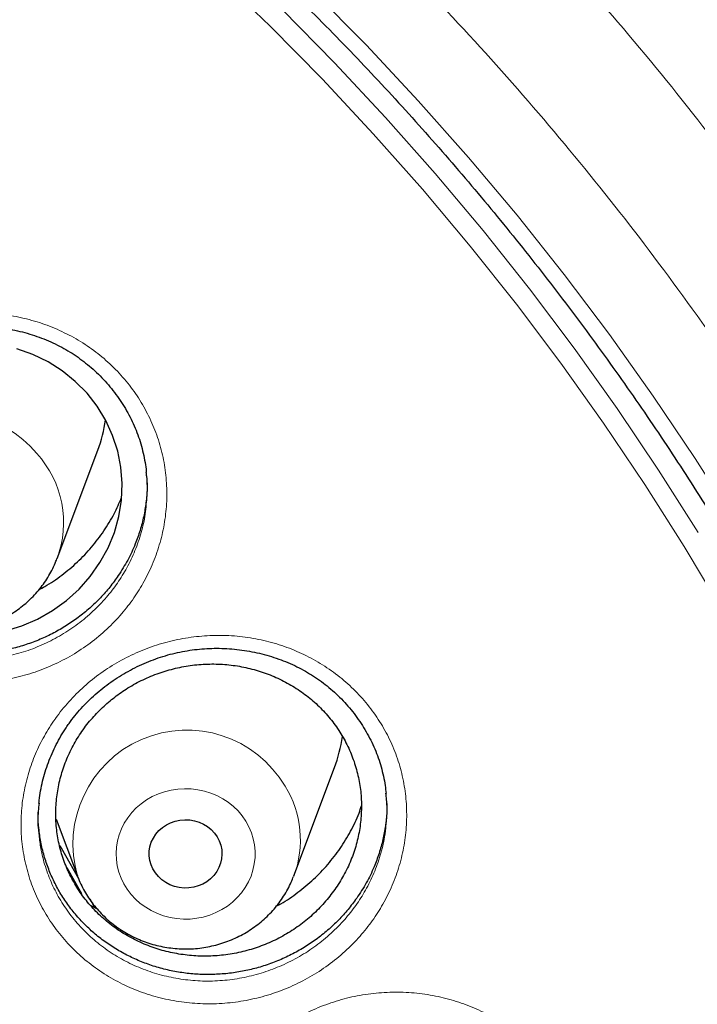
# Model space of a CAD drawing. Header units: millimetres. Extents: x 8 to 976, y 12 to 967.
# Tile 150 of 256: x 382.57 to 390.02, y 822.76 to 833.57. Entities that reach past the tile are written whole.
import ezdxf

# ---------------------------------------------------------------- set-up
doc = ezdxf.new("R2010")
doc.units = ezdxf.units.MM

msp = doc.modelspace()

# ---------------------------------------------------------------- linework, layer by layer
at = {"color": 7, "linetype": 'Continuous', "lineweight": 30}
for p, q in [((382.985, 827.655), (383.432, 828.843)), ((385.585, 824.172), (386.032, 825.36)), ((382.974, 824.794), (383.208, 824.172)), ((385.585, 824.172), (385.582, 824.165)), ((383.343, 823.919), (383.391, 823.831)), ((383.349, 823.85), (383.425, 823.809))]:
    msp.add_line(p, q, dxfattribs=at)
at = {"color": 252, "linetype": 'Continuous', "lineweight": 0, "flags": 128}
for points in [[(377.388, 839.49), (378.13, 839.1), (378.861, 838.692), (379.581, 838.266), (380.288, 837.823), (380.983, 837.362), (381.665, 836.884), (382.333, 836.39), (382.987, 835.88), (383.627, 835.353), (384.251, 834.812), (384.861, 834.255), (385.455, 833.683), (386.032, 833.097), (386.593, 832.497), (387.137, 831.883), (387.664, 831.256), (388.173, 830.616), (388.664, 829.964), (389.137, 829.301), (389.591, 828.626), (390.026, 827.94)], [(378.366, 839.381), (379.108, 838.967), (379.838, 838.535), (380.555, 838.085), (381.26, 837.618), (381.952, 837.133), (382.63, 836.632), (383.293, 836.114), (383.942, 835.58), (384.576, 835.03), (385.195, 834.465), (385.797, 833.885), (386.383, 833.29), (386.952, 832.681), (387.504, 832.059), (388.038, 831.423), (388.555, 830.774), (389.053, 830.113), (389.532, 829.439), (389.993, 828.754), (390.434, 828.058)], [(390.285, 827.094), (389.871, 827.787), (389.438, 828.469), (388.987, 829.141), (388.517, 829.801), (388.029, 830.449), (387.522, 831.085), (386.998, 831.709), (386.457, 832.319), (385.899, 832.916), (385.325, 833.499), (384.735, 834.067), (384.129, 834.621), (383.507, 835.16), (382.871, 835.684), (382.22, 836.191), (381.556, 836.683), (380.878, 837.158), (380.187, 837.616), (379.483, 838.057), (378.768, 838.481), (378.041, 838.886), (377.302, 839.274)], [(385.058, 824.771), (385.092, 824.71), (385.119, 824.645), (385.139, 824.579), (385.153, 824.511), (385.16, 824.442), (385.159, 824.373), (385.151, 824.304), (385.136, 824.236), (385.115, 824.17), (385.086, 824.106), (385.052, 824.045), (385.011, 823.987), (384.964, 823.934), (384.912, 823.884), (384.855, 823.84), (384.794, 823.801), (384.729, 823.768), (384.662, 823.741), (384.591, 823.72), (384.519, 823.706), (384.446, 823.698), (384.372, 823.697), (384.298, 823.703), (384.226, 823.715), (384.155, 823.733), (384.086, 823.759), (384.02, 823.79), (383.958, 823.827), (383.899, 823.869), (383.846, 823.917), (383.797, 823.969), (383.754, 824.025), (383.717, 824.085), (383.687, 824.148), (383.663, 824.214), (383.646, 824.281), (383.636, 824.35), (383.633, 824.419), (383.637, 824.488), (383.648, 824.556), (383.667, 824.623), (383.692, 824.689), (383.723, 824.751), (383.761, 824.81), (383.805, 824.866), (383.854, 824.918), (383.909, 824.964), (383.968, 825.006), (384.031, 825.042), (384.097, 825.072), (384.166, 825.096), (384.238, 825.114), (384.311, 825.125), (384.384, 825.129), (384.458, 825.127), (384.531, 825.118), (384.603, 825.103), (384.673, 825.081), (384.74, 825.053), (384.805, 825.019), (384.865, 824.979), (384.921, 824.934), (384.972, 824.884), (385.018, 824.829), (385.058, 824.771)]]:
    msp.add_lwpolyline(points, dxfattribs=at)
at = {"color": 7, "linetype": 'Continuous', "lineweight": 30, "flags": 128}
for points in [[(382.417, 826.86), (382.597, 826.916), (382.77, 826.991), (382.935, 827.084), (383.087, 827.194), (383.226, 827.319), (383.35, 827.459), (383.456, 827.61), (383.545, 827.771), (383.615, 827.942), (383.664, 828.117), (383.692, 828.296), (383.7, 828.478), (383.686, 828.658), (383.651, 828.835), (383.595, 829.007), (383.52, 829.171), (383.426, 829.326), (383.314, 829.469), (383.185, 829.599), (383.042, 829.714), (382.886, 829.813), (382.719, 829.894), (382.544, 829.956)], [(384.743, 824.601), (384.766, 824.556), (384.783, 824.508), (384.794, 824.459), (384.796, 824.409), (384.792, 824.359), (384.781, 824.31), (384.763, 824.263), (384.738, 824.218), (384.708, 824.177), (384.671, 824.14), (384.63, 824.108), (384.585, 824.082), (384.536, 824.061), (384.485, 824.047), (384.432, 824.039), (384.379, 824.038), (384.326, 824.044), (384.274, 824.056), (384.224, 824.074), (384.178, 824.099), (384.135, 824.129), (384.097, 824.164), (384.064, 824.204), (384.038, 824.248), (384.017, 824.294), (384.004, 824.342), (383.997, 824.392), (383.998, 824.442), (384.005, 824.492), (384.02, 824.54), (384.042, 824.586), (384.069, 824.629), (384.103, 824.668), (384.142, 824.702), (384.185, 824.732), (384.232, 824.755), (384.282, 824.773), (384.334, 824.784), (384.388, 824.788), (384.441, 824.786), (384.494, 824.777), (384.544, 824.762), (384.593, 824.74), (384.637, 824.713), (384.678, 824.68), (384.713, 824.642), (384.743, 824.601)], [(383.014, 824.506), (383.03, 824.479), (383.221, 824.143)], [(383.257, 823.974), (383.227, 824.027), (383.096, 824.26)]]:
    msp.add_lwpolyline(points, dxfattribs=at)
at = {"color": 252, "linetype": 'Continuous', "lineweight": 0}
for centre, radius, start, end in [((381.806, 828.006), 1.248, 40.0078, 196.3381), ((381.929, 828.049), 1.127, 339.4635, 42.3462), ((384.41, 824.521), 1.251, 30.4948, 196.366), ((384.538, 824.565), 1.119, 339.3817, 31.8681)]:
    msp.add_arc(centre, radius, start, end, dxfattribs=at)
at = {"color": 7, "linetype": 'Continuous', "lineweight": 30}
for centre, radius, start, end in [((381.989, 829.387), 1.542, 339.3547, 352.1763), ((384.587, 825.904), 1.544, 339.3619, 352.463)]:
    msp.add_arc(centre, radius, start, end, dxfattribs=at)
for points, knots in [([(394.256, 829.56), (394.247, 829.59), (394.229, 829.655), (394.199, 829.76), (394.163, 829.883), (394.122, 830.025), (394.075, 830.183), (394.021, 830.36), (393.925, 830.669), (393.782, 831.108), (393.579, 831.692), (393.351, 832.306), (393.095, 832.949), (392.817, 833.604), (392.517, 834.267), (392.195, 834.934), (391.853, 835.599), (391.489, 836.268), (391.103, 836.938), (390.692, 837.61), (390.364, 838.119), (390.129, 838.469), (389.997, 838.663), (389.867, 838.851), (389.743, 839.028), (389.629, 839.188), (389.526, 839.331), (389.434, 839.458), (389.355, 839.565), (389.289, 839.654), (389.235, 839.727), (389.19, 839.785), (389.156, 839.831), (389.131, 839.864), (389.113, 839.889), (389.093, 839.914), (389.068, 839.948), (389.035, 839.99), (388.998, 840.038), (388.959, 840.09), (388.903, 840.162), (388.829, 840.257), (388.735, 840.377), (388.63, 840.509), (388.515, 840.653), (388.389, 840.807), (388.181, 841.06), (387.893, 841.402), (387.526, 841.821), (387.161, 842.225), (386.798, 842.612), (386.437, 842.985), (386.08, 843.342), (385.727, 843.685), (385.432, 843.963), (385.193, 844.184), (385.005, 844.354), (384.807, 844.531), (384.597, 844.715), (384.374, 844.906), (384.119, 845.122), (383.828, 845.363), (383.498, 845.629), (383.148, 845.905), (382.775, 846.189), (382.381, 846.481), (381.965, 846.78), (381.538, 847.076), (381.103, 847.368), (380.659, 847.656), (380.195, 847.947), (379.71, 848.24), (379.204, 848.535), (378.702, 848.815), (378.208, 849.08), (377.723, 849.331), (377.227, 849.577), (376.731, 849.814), (376.247, 850.035), (375.779, 850.24), (375.329, 850.429), (374.893, 850.606), (374.447, 850.78), (373.993, 850.949), (373.534, 851.113), (373.097, 851.263), (372.683, 851.398), (372.293, 851.52), (371.949, 851.624), (371.648, 851.712), (371.389, 851.785), (371.146, 851.851), (370.924, 851.911), (370.726, 851.962), (370.575, 852.001), (370.465, 852.028), (370.391, 852.047), (370.326, 852.063), (370.276, 852.075), (370.236, 852.085), (370.196, 852.094), (370.144, 852.107), (370.072, 852.124), (369.979, 852.146), (369.864, 852.173), (369.729, 852.204), (369.574, 852.238), (369.399, 852.277), (369.209, 852.318), (369.003, 852.36), (368.787, 852.404), (368.561, 852.448), (368.33, 852.492), (367.991, 852.553), (367.536, 852.63), (366.96, 852.719), (366.361, 852.801), (365.738, 852.875), (365.096, 852.939), (364.435, 852.993), (363.755, 853.036), (363.054, 853.067), (362.354, 853.083), (361.657, 853.085), (360.964, 853.074), (360.255, 853.049), (359.647, 853.015), (359.148, 852.979), (358.766, 852.947), (358.394, 852.912), (358.035, 852.875), (357.69, 852.835), (357.323, 852.79), (356.939, 852.738), (356.54, 852.679), (356.166, 852.62), (355.816, 852.561), (355.491, 852.503), (355.189, 852.446), (354.911, 852.392), (354.665, 852.342), (354.448, 852.296), (354.26, 852.255), (354.09, 852.217), (353.94, 852.183), (353.808, 852.152), (353.696, 852.126), (353.601, 852.103), (353.519, 852.083), (353.436, 852.063), (353.338, 852.039), (353.218, 852.009), (353.075, 851.973), (352.912, 851.931), (352.729, 851.882), (352.526, 851.828), (352.298, 851.764), (352.044, 851.692), (351.765, 851.61), (351.463, 851.519), (351.14, 851.418), (350.795, 851.306), (350.438, 851.186), (350.073, 851.059), (349.712, 850.929), (349.354, 850.795), (349.002, 850.659), (348.567, 850.486), (348.055, 850.272), (347.47, 850.016), (346.905, 849.756), (346.358, 849.492), (345.81, 849.215), (345.261, 848.926), (344.715, 848.625), (344.191, 848.324), (343.687, 848.022), (343.196, 847.717), (342.707, 847.402), (342.212, 847.07), (341.705, 846.717), (341.188, 846.342), (340.662, 845.945), (340.129, 845.526), (339.593, 845.085), (339.134, 844.691), (338.752, 844.352), (338.447, 844.074), (338.142, 843.789), (337.836, 843.495), (337.532, 843.195), (337.233, 842.893), (336.935, 842.583), (336.644, 842.273), (336.363, 841.964), (336.103, 841.672), (335.864, 841.397), (335.645, 841.139), (335.446, 840.9), (335.277, 840.693), (335.136, 840.517), (335.019, 840.369), (334.912, 840.234), (334.818, 840.112), (334.738, 840.008), (334.671, 839.92), (334.616, 839.847), (334.562, 839.775), (334.5, 839.694), (334.426, 839.594), (334.339, 839.475), (334.238, 839.338), (334.126, 839.181), (334.002, 839.007), (333.867, 838.814), (333.722, 838.604), (333.567, 838.374), (333.41, 838.139), (333.255, 837.899), (333.102, 837.659), (332.946, 837.41), (332.791, 837.156), (332.637, 836.899), (332.415, 836.52), (332.131, 836.015), (331.788, 835.373), (331.456, 834.712), (331.135, 834.032), (330.827, 833.337), (330.534, 832.626), (330.309, 832.039), (330.146, 831.587), (330.039, 831.281), (329.94, 830.988), (329.849, 830.711), (329.766, 830.45), (329.691, 830.205), (329.623, 829.977), (329.561, 829.764), (329.523, 829.627), (329.504, 829.56)], [0, 0, 0, 0, 0.001046, 0.00232, 0.003825, 0.005563, 0.007535, 0.009742, 0.01218, 0.01919, 0.026384, 0.034442, 0.042718, 0.051214, 0.059927, 0.068769, 0.077676, 0.086649, 0.095931, 0.105282, 0.114704, 0.117493, 0.120288, 0.12306, 0.125626, 0.127954, 0.130046, 0.1319, 0.133518, 0.134776, 0.13584, 0.136712, 0.13739, 0.137875, 0.13817, 0.13848, 0.139013, 0.139668, 0.140382, 0.141153, 0.141981, 0.143604, 0.145411, 0.147402, 0.149577, 0.151936, 0.154456, 0.161175, 0.167733, 0.174133, 0.180373, 0.186454, 0.192376, 0.198138, 0.203741, 0.206613, 0.209544, 0.21264, 0.215902, 0.219329, 0.222922, 0.227606, 0.232544, 0.237736, 0.243183, 0.248883, 0.254838, 0.261048, 0.266962, 0.273091, 0.279433, 0.285988, 0.292757, 0.299739, 0.30588, 0.312176, 0.318627, 0.325001, 0.331154, 0.336981, 0.342593, 0.347992, 0.353177, 0.35907, 0.364659, 0.369946, 0.374929, 0.379608, 0.383985, 0.387261, 0.390344, 0.393234, 0.395878, 0.398221, 0.400263, 0.40122, 0.402093, 0.402882, 0.40352, 0.403857, 0.404294, 0.404909, 0.405704, 0.406824, 0.408175, 0.409757, 0.41157, 0.413614, 0.415889, 0.418246, 0.420799, 0.423434, 0.426118, 0.42885, 0.435241, 0.441884, 0.448777, 0.455922, 0.463319, 0.470827, 0.478579, 0.486572, 0.494808, 0.50249, 0.51037, 0.51845, 0.52673, 0.531146, 0.535554, 0.539816, 0.543926, 0.547885, 0.551692, 0.556553, 0.561142, 0.565459, 0.569505, 0.573278, 0.57678, 0.58001, 0.582967, 0.585387, 0.587588, 0.58957, 0.591334, 0.59288, 0.594186, 0.595289, 0.59623, 0.597081, 0.598222, 0.59966, 0.601341, 0.603264, 0.605428, 0.607833, 0.610479, 0.613543, 0.616877, 0.620481, 0.624356, 0.628501, 0.632917, 0.63732, 0.641756, 0.646139, 0.650469, 0.654745, 0.662248, 0.669581, 0.676743, 0.683735, 0.690557, 0.69797, 0.705171, 0.71216, 0.718936, 0.725527, 0.732237, 0.739152, 0.746271, 0.753731, 0.761403, 0.769287, 0.777384, 0.785694, 0.790451, 0.795275, 0.800165, 0.805123, 0.810148, 0.815203, 0.820056, 0.82528, 0.830192, 0.834794, 0.839086, 0.843066, 0.846736, 0.850095, 0.85251, 0.854735, 0.856769, 0.858606, 0.860182, 0.861457, 0.862496, 0.863452, 0.86464, 0.866117, 0.867863, 0.869879, 0.872163, 0.874718, 0.877489, 0.88052, 0.883811, 0.887362, 0.890579, 0.893983, 0.897511, 0.901058, 0.904623, 0.908205, 0.916719, 0.925332, 0.934203, 0.943176, 0.952252, 0.96143, 0.970711, 0.974786, 0.978673, 0.982356, 0.985835, 0.98911, 0.992127, 0.994948, 0.997572, 1, 1, 1, 1]), ([(329.278, 815.566), (329.283, 815.626), (329.303, 815.829), (329.344, 816.174), (329.399, 816.6), (329.461, 817.026), (329.53, 817.45), (329.604, 817.874), (329.685, 818.297), (329.772, 818.719), (329.866, 819.139), (329.966, 819.558), (330.072, 819.976), (330.184, 820.393), (330.302, 820.808), (330.427, 821.221), (330.558, 821.633), (330.694, 822.043), (330.837, 822.451), (330.986, 822.857), (331.141, 823.261), (331.303, 823.663), (331.47, 824.063), (331.643, 824.461), (331.822, 824.856), (332.006, 825.249), (332.197, 825.64), (332.394, 826.028), (332.596, 826.413), (332.804, 826.796), (333.017, 827.176), (333.237, 827.553), (333.461, 827.927), (333.692, 828.298), (333.928, 828.667), (334.169, 829.032), (334.416, 829.393), (334.668, 829.752), (334.926, 830.107), (335.189, 830.459), (335.457, 830.807), (335.73, 831.152), (336.008, 831.493), (336.292, 831.831), (336.58, 832.164), (336.873, 832.494), (337.171, 832.82), (337.474, 833.142), (337.782, 833.46), (338.095, 833.774), (338.412, 834.084), (338.734, 834.39), (339.06, 834.691), (339.391, 834.988), (339.726, 835.281), (340.065, 835.569), (340.409, 835.853), (340.757, 836.133), (341.109, 836.407), (341.465, 836.677), (341.825, 836.943), (342.189, 837.203), (342.557, 837.459), (342.929, 837.71), (343.304, 837.956), (343.683, 838.197), (344.066, 838.434), (344.452, 838.665), (344.841, 838.891), (345.234, 839.112), (345.63, 839.327), (346.029, 839.538), (346.432, 839.743), (346.837, 839.943), (347.245, 840.138), (347.656, 840.327), (348.07, 840.511), (348.487, 840.689), (348.906, 840.862), (349.328, 841.029), (349.752, 841.191), (350.179, 841.347), (350.607, 841.498), (351.039, 841.643), (351.472, 841.782), (351.907, 841.916), (352.344, 842.044), (352.783, 842.166), (353.224, 842.282), (353.667, 842.393), (354.111, 842.498), (354.556, 842.597), (355.003, 842.69), (355.452, 842.777), (355.902, 842.859), (356.352, 842.934), (356.804, 843.004), (357.257, 843.067), (357.711, 843.125), (358.166, 843.176), (358.621, 843.222), (359.077, 843.262), (359.534, 843.296), (359.991, 843.323), (360.448, 843.345), (360.906, 843.361), (361.364, 843.371), (361.821, 843.375), (362.279, 843.372), (362.737, 843.364), (363.195, 843.35), (363.653, 843.33), (364.11, 843.303), (364.566, 843.271), (365.022, 843.233), (365.478, 843.189), (365.933, 843.139), (366.387, 843.082), (366.84, 843.02), (367.292, 842.952), (367.743, 842.878), (368.193, 842.799), (368.642, 842.713), (369.09, 842.621), (369.536, 842.524), (369.98, 842.42), (370.423, 842.311), (370.864, 842.196), (371.304, 842.076), (371.741, 841.949), (372.177, 841.817), (372.611, 841.679), (373.043, 841.535), (373.472, 841.386), (373.899, 841.231), (374.324, 841.071), (374.746, 840.905), (375.166, 840.734), (375.584, 840.557), (375.998, 840.374), (376.41, 840.186), (376.819, 839.993), (377.225, 839.795), (377.628, 839.591), (378.028, 839.381), (378.425, 839.167), (378.819, 838.948), (379.209, 838.723), (379.596, 838.493), (379.979, 838.258), (380.359, 838.018), (380.735, 837.774), (381.108, 837.524), (381.477, 837.269), (381.842, 837.01), (382.203, 836.746), (382.56, 836.477), (382.913, 836.203), (383.262, 835.925), (383.607, 835.642), (383.948, 835.355), (384.284, 835.064), (384.616, 834.768), (384.943, 834.467), (385.266, 834.163), (385.584, 833.854), (385.898, 833.541), (386.207, 833.224), (386.511, 832.903), (386.811, 832.578), (387.105, 832.249), (387.395, 831.916), (387.68, 831.58), (387.959, 831.24), (388.234, 830.896), (388.503, 830.548), (388.767, 830.198), (389.026, 829.843), (389.279, 829.486), (389.528, 829.125), (389.771, 828.76), (390.008, 828.393), (390.24, 828.023), (390.466, 827.649), (390.687, 827.273), (390.902, 826.894), (391.111, 826.512), (391.315, 826.127), (391.513, 825.74), (391.705, 825.35), (391.891, 824.957), (392.072, 824.563), (392.246, 824.165), (392.415, 823.766), (392.577, 823.364), (392.734, 822.961), (392.885, 822.555), (393.029, 822.148), (393.168, 821.738), (393.3, 821.327), (393.426, 820.914), (393.546, 820.499), (393.66, 820.083), (393.768, 819.666), (393.869, 819.247), (393.964, 818.827), (394.053, 818.405), (394.135, 817.983), (394.212, 817.559), (394.281, 817.135), (394.345, 816.709), (394.402, 816.283), (394.453, 815.856), (394.486, 815.55), (394.5, 815.385), (394.502, 815.363)], [0, 0, 0, 0, 0.0019988, 0.0067268, 0.0114548, 0.0161828, 0.0209108, 0.0256386, 0.0303666, 0.0350945, 0.0398224, 0.0445503, 0.0492781, 0.0540061, 0.0587338, 0.0634616, 0.0681894, 0.0729171, 0.0776449, 0.0823724, 0.0871001, 0.0918278, 0.0965553, 0.1012827, 0.1060103, 0.1107377, 0.1154652, 0.1201926, 0.1249199, 0.1296472, 0.1343744, 0.1391018, 0.143829, 0.1485561, 0.1532832, 0.1580102, 0.1627373, 0.1674643, 0.1721913, 0.1769182, 0.181645, 0.1863719, 0.1910986, 0.1958254, 0.2005521, 0.2052788, 0.2100054, 0.214732, 0.2194586, 0.2241851, 0.2289115, 0.233638, 0.2383644, 0.2430907, 0.2478171, 0.2525434, 0.2572696, 0.2619959, 0.266722, 0.2714482, 0.2761743, 0.2809004, 0.2856265, 0.2903525, 0.2950785, 0.2998045, 0.3045304, 0.3092563, 0.3139822, 0.3187081, 0.3234339, 0.3281597, 0.3328855, 0.3376113, 0.342337, 0.3470627, 0.3517884, 0.356514, 0.3612397, 0.3659653, 0.3706909, 0.3754165, 0.3801421, 0.3848676, 0.3895932, 0.3943187, 0.3990442, 0.4037697, 0.4084952, 0.4132206, 0.4179461, 0.4226715, 0.4273969, 0.4321224, 0.4368478, 0.4415732, 0.4462985, 0.4510239, 0.4557493, 0.4604747, 0.4652001, 0.4699254, 0.4746507, 0.4793761, 0.4841014, 0.4888268, 0.4935521, 0.4982775, 0.5030028, 0.5077281, 0.5124535, 0.5171788, 0.5219041, 0.5266295, 0.5313548, 0.5360802, 0.5408055, 0.5455309, 0.5502562, 0.5549816, 0.5597069, 0.5644323, 0.5691577, 0.5738831, 0.5786085, 0.5833339, 0.5880593, 0.5927847, 0.5975102, 0.6022356, 0.6069611, 0.6116866, 0.616412, 0.6211376, 0.625863, 0.6305886, 0.6353142, 0.6400397, 0.6447653, 0.6494909, 0.6542165, 0.6589421, 0.6636678, 0.6683936, 0.6731192, 0.677845, 0.6825707, 0.6872965, 0.6920223, 0.6967482, 0.701474, 0.7061999, 0.7109258, 0.7156518, 0.7203777, 0.7251038, 0.7298298, 0.7345558, 0.739282, 0.744008, 0.7487343, 0.7534605, 0.7581867, 0.7629129, 0.7676393, 0.7723656, 0.777092, 0.7818184, 0.7865448, 0.7912714, 0.7959979, 0.8007245, 0.8054511, 0.8101777, 0.8149044, 0.8196311, 0.8243578, 0.8290848, 0.8338116, 0.8385385, 0.8432654, 0.8479924, 0.8527194, 0.8574464, 0.8621735, 0.8669007, 0.8716279, 0.8763551, 0.8810823, 0.8858097, 0.890537, 0.8952644, 0.8999918, 0.9047193, 0.9094467, 0.9141742, 0.9189018, 0.9236294, 0.9283569, 0.9330846, 0.9378123, 0.94254, 0.9472679, 0.9519956, 0.9567234, 0.9614512, 0.9661791, 0.970907, 0.9756349, 0.9803629, 0.9850907, 0.9898187, 0.9945467, 0.9992747, 1, 1, 1, 1]), ([(380.468, 829.364), (380.478, 829.378), (380.509, 829.422), (380.564, 829.492), (380.635, 829.572), (380.711, 829.649), (380.792, 829.723), (380.878, 829.792), (380.967, 829.857), (381.061, 829.917), (381.158, 829.972), (381.258, 830.022), (381.36, 830.066), (381.464, 830.104), (381.569, 830.137), (381.676, 830.163), (381.783, 830.183), (381.891, 830.197), (381.999, 830.205), (382.109, 830.208), (382.22, 830.204), (382.331, 830.194), (382.441, 830.178), (382.55, 830.156), (382.658, 830.129), (382.763, 830.095), (382.865, 830.056), (382.964, 830.012), (383.059, 829.963), (383.15, 829.909), (383.237, 829.849), (383.32, 829.785), (383.401, 829.716), (383.477, 829.641), (383.549, 829.562), (383.616, 829.479), (383.679, 829.392), (383.736, 829.302), (383.787, 829.208), (383.833, 829.112), (383.872, 829.014), (383.905, 828.914), (383.932, 828.813), (383.952, 828.711), (383.963, 828.641), (383.965, 828.604), (383.966, 828.602)], [0, 0, 0, 0, 0.011577, 0.034688, 0.057896, 0.08125, 0.104734, 0.12833, 0.152005, 0.175732, 0.19947, 0.223176, 0.246809, 0.270338, 0.293734, 0.316976, 0.340034, 0.362975, 0.386101, 0.409461, 0.43302, 0.456731, 0.480546, 0.504409, 0.528253, 0.552014, 0.575639, 0.599087, 0.622319, 0.645322, 0.668254, 0.691405, 0.714757, 0.738283, 0.761954, 0.785735, 0.809586, 0.833467, 0.857327, 0.881126, 0.904836, 0.928425, 0.951879, 0.975189, 0.998401, 1, 1, 1, 1]), ([(383.964, 828.251), (383.967, 828.284), (383.979, 828.385), (383.978, 828.504), (383.966, 828.588), (383.964, 828.603)], [0, 0, 0, 0, 0.279777, 0.866123, 1, 1, 1, 1]), ([(383.974, 828.487), (383.974, 828.465), (383.975, 828.392), (383.963, 828.268), (383.938, 828.116), (383.899, 827.964), (383.841, 827.803), (383.764, 827.635), (383.693, 827.524), (383.657, 827.468)], [0, 0, 0, 0, 0.06186, 0.204014, 0.346186, 0.492469, 0.638753, 0.81837, 1, 1, 1, 1]), ([(383.657, 827.468), (383.627, 827.425), (383.566, 827.34), (383.461, 827.222), (383.345, 827.11), (383.22, 827.008), (383.088, 826.917), (382.948, 826.836), (382.8, 826.767), (382.647, 826.709), (382.492, 826.665), (382.333, 826.633), (382.171, 826.614), (382.008, 826.608), (381.848, 826.615), (381.689, 826.635), (381.531, 826.668), (381.377, 826.714), (381.229, 826.772), (381.086, 826.841), (380.95, 826.923), (380.821, 827.015), (380.702, 827.117), (380.593, 827.228), (380.494, 827.349), (380.405, 827.478), (380.329, 827.612), (380.266, 827.753), (380.214, 827.899), (380.175, 828.049), (380.152, 828.201), (380.141, 828.314), (380.142, 828.376), (380.142, 828.387)], [0, 0, 0, 0, 0.032643, 0.065286, 0.098868, 0.132449, 0.165223, 0.197998, 0.23173, 0.265463, 0.298165, 0.330866, 0.364523, 0.39818, 0.430789, 0.463399, 0.496954, 0.530509, 0.56316, 0.59581, 0.629413, 0.663016, 0.69561, 0.728204, 0.761746, 0.795288, 0.827886, 0.860483, 0.894027, 0.92757, 0.960154, 0.99274, 1, 1, 1, 1]), ([(382.789, 827.316), (382.809, 827.326), (382.897, 827.371), (383.039, 827.471), (383.212, 827.615), (383.366, 827.778), (383.501, 827.956), (383.613, 828.138), (383.668, 828.266), (383.694, 828.326)], [0, 0, 0, 0, 0.04915, 0.211016, 0.372371, 0.533664, 0.695478, 0.856771, 1, 1, 1, 1]), ([(380.612, 827.647), (380.62, 827.627), (380.638, 827.58), (380.674, 827.509), (380.718, 827.434), (380.768, 827.362), (380.822, 827.293), (380.882, 827.228), (380.947, 827.168), (381.016, 827.112), (381.088, 827.061), (381.165, 827.015), (381.245, 826.974), (381.327, 826.939), (381.412, 826.909), (381.499, 826.886), (381.588, 826.868), (381.678, 826.857), (381.768, 826.852), (381.859, 826.853), (381.949, 826.86), (382.039, 826.874), (382.127, 826.894), (382.214, 826.92), (382.298, 826.951), (382.38, 826.989), (382.459, 827.032), (382.535, 827.08), (382.607, 827.134), (382.674, 827.192), (382.737, 827.255), (382.796, 827.322), (382.849, 827.393), (382.896, 827.467), (382.938, 827.544), (382.967, 827.607), (382.98, 827.644), (382.984, 827.653)], [0, 0, 0, 0, 0.021355, 0.050299, 0.079278, 0.108292, 0.137346, 0.166449, 0.195598, 0.224795, 0.254042, 0.283336, 0.312672, 0.342054, 0.371474, 0.40093, 0.430417, 0.459931, 0.489468, 0.519022, 0.548589, 0.578161, 0.607734, 0.637301, 0.666856, 0.696394, 0.725911, 0.755399, 0.784853, 0.814265, 0.843638, 0.872963, 0.902236, 0.931458, 0.960633, 0.989751, 1, 1, 1, 1]), ([(383.116, 825.844), (383.127, 825.859), (383.158, 825.902), (383.214, 825.971), (383.286, 826.05), (383.363, 826.127), (383.445, 826.199), (383.531, 826.267), (383.622, 826.331), (383.716, 826.39), (383.814, 826.444), (383.914, 826.493), (384.017, 826.536), (384.121, 826.573), (384.227, 826.605), (384.334, 826.63), (384.441, 826.649), (384.549, 826.662), (384.657, 826.669), (384.767, 826.671), (384.878, 826.666), (384.988, 826.655), (385.098, 826.639), (385.207, 826.616), (385.314, 826.587), (385.419, 826.553), (385.52, 826.514), (385.619, 826.469), (385.713, 826.419), (385.803, 826.364), (385.889, 826.305), (385.972, 826.24), (386.051, 826.17), (386.126, 826.095), (386.197, 826.016), (386.263, 825.933), (386.324, 825.846), (386.38, 825.755), (386.43, 825.662), (386.475, 825.566), (386.513, 825.468), (386.544, 825.368), (386.57, 825.267), (386.588, 825.17), (386.595, 825.106), (386.599, 825.076)], [0, 0, 0, 0, 0.011631, 0.034833, 0.05813, 0.081576, 0.105153, 0.128842, 0.152614, 0.176435, 0.200275, 0.22408, 0.247814, 0.271446, 0.294945, 0.31829, 0.341452, 0.364496, 0.387725, 0.411191, 0.434857, 0.458678, 0.482602, 0.506577, 0.530534, 0.554406, 0.578147, 0.601707, 0.625055, 0.648171, 0.671216, 0.694479, 0.717945, 0.741587, 0.765376, 0.789275, 0.813244, 0.837241, 0.861221, 0.885139, 0.908962, 0.932666, 0.956235, 0.979656, 1, 1, 1, 1]), ([(383.468, 826.005), (383.425, 825.96), (383.338, 825.871), (383.229, 825.72), (383.136, 825.561), (383.064, 825.392), (383.011, 825.218), (382.978, 825.039), (382.967, 824.858), (382.977, 824.678), (383.008, 824.501), (383.06, 824.329), (383.132, 824.163), (383.223, 824.007), (383.333, 823.863), (383.458, 823.731), (383.599, 823.614), (383.753, 823.513), (383.918, 823.43), (384.093, 823.364), (384.275, 823.319), (384.461, 823.293), (384.65, 823.287), (384.838, 823.302), (385.025, 823.337), (385.206, 823.391), (385.381, 823.465), (385.546, 823.556), (385.701, 823.664), (385.841, 823.789), (385.967, 823.927), (386.076, 824.077), (386.167, 824.237), (386.239, 824.406), (386.291, 824.581), (386.321, 824.76), (386.331, 824.941), (386.32, 825.121), (386.287, 825.298), (386.234, 825.47), (386.161, 825.634), (386.068, 825.79), (385.958, 825.934), (385.832, 826.065), (385.69, 826.181), (385.535, 826.28), (385.369, 826.363), (385.194, 826.426), (385.012, 826.471), (384.826, 826.496), (384.637, 826.5), (384.448, 826.484), (384.262, 826.448), (384.081, 826.392), (383.907, 826.318), (383.745, 826.227), (383.598, 826.123), (383.511, 826.044), (383.468, 826.005)], [0, 0, 0, 0, 0.017888, 0.035833, 0.053721, 0.071608, 0.089554, 0.107443, 0.125323, 0.14326, 0.161141, 0.17901, 0.196937, 0.214807, 0.23267, 0.250591, 0.268454, 0.286318, 0.304239, 0.322103, 0.339974, 0.357902, 0.375773, 0.393654, 0.411593, 0.429474, 0.447365, 0.465313, 0.483204, 0.501098, 0.519051, 0.536946, 0.554838, 0.572787, 0.590679, 0.608563, 0.626503, 0.644386, 0.66226, 0.680189, 0.698062, 0.715926, 0.733848, 0.751713, 0.769576, 0.787496, 0.805359, 0.823228, 0.841153, 0.859021, 0.876899, 0.894834, 0.912712, 0.930601, 0.948546, 0.966434, 0.983217, 1, 1, 1, 1]), ([(382.786, 824.968), (382.787, 824.979), (382.79, 825.025), (382.804, 825.106), (382.825, 825.211), (382.854, 825.314), (382.888, 825.416), (382.929, 825.516), (382.975, 825.613), (383.026, 825.708), (383.074, 825.784), (383.106, 825.829), (383.116, 825.844)], [0, 0, 0, 0, 0.035022, 0.14866, 0.262596, 0.376626, 0.490518, 0.604076, 0.717143, 0.829619, 0.941398, 1, 1, 1, 1]), ([(386.597, 824.732), (386.6, 824.756), (386.611, 824.848), (386.611, 824.965), (386.599, 825.055), (386.596, 825.078)], [0, 0, 0, 0, 0.20753, 0.802383, 1, 1, 1, 1]), ([(382.787, 824.97), (382.783, 824.941), (382.772, 824.843), (382.772, 824.725), (382.785, 824.638), (382.787, 824.618)], [0, 0, 0, 0, 0.247817, 0.82928, 1, 1, 1, 1]), ([(385.395, 823.842), (385.411, 823.85), (385.494, 823.892), (385.631, 823.989), (385.805, 824.132), (385.96, 824.294), (386.097, 824.47), (386.211, 824.66), (386.289, 824.818), (386.319, 824.914), (386.328, 824.941)], [0, 0, 0, 0, 0.035186, 0.186589, 0.337505, 0.488413, 0.639801, 0.790706, 0.941671, 1, 1, 1, 1]), ([(386.606, 824.965), (386.606, 824.934), (386.607, 824.852), (386.593, 824.72), (386.565, 824.569), (386.523, 824.418), (386.464, 824.258), (386.384, 824.092), (386.312, 823.982), (386.275, 823.927)], [0, 0, 0, 0, 0.084799, 0.223649, 0.362498, 0.505372, 0.648249, 0.823156, 1, 1, 1, 1]), ([(386.275, 823.927), (386.244, 823.885), (386.182, 823.801), (386.075, 823.684), (385.958, 823.573), (385.831, 823.473), (385.698, 823.383), (385.557, 823.305), (385.408, 823.237), (385.254, 823.181), (385.098, 823.139), (384.94, 823.108), (384.777, 823.091), (384.615, 823.087), (384.454, 823.095), (384.296, 823.117), (384.138, 823.151), (383.985, 823.199), (383.838, 823.258), (383.697, 823.329), (383.561, 823.411), (383.434, 823.505), (383.317, 823.608), (383.21, 823.72), (383.112, 823.841), (383.025, 823.97), (382.952, 824.105), (382.89, 824.245), (382.841, 824.392), (382.804, 824.542), (382.783, 824.694), (382.774, 824.804), (382.776, 824.863), (382.777, 824.872)], [0, 0, 0, 0, 0.032721, 0.065443, 0.099109, 0.132773, 0.165575, 0.198378, 0.232139, 0.2659, 0.298641, 0.331383, 0.36508, 0.398778, 0.431435, 0.464094, 0.497698, 0.531304, 0.564005, 0.596708, 0.630363, 0.664021, 0.696662, 0.729305, 0.762896, 0.796488, 0.829123, 0.861758, 0.89534, 0.928923, 0.961532, 0.994141, 1, 1, 1, 1]), ([(383.21, 824.169), (383.213, 824.16), (383.226, 824.124), (383.255, 824.062), (383.296, 823.985), (383.343, 823.912), (383.396, 823.841), (383.453, 823.775), (383.516, 823.712), (383.582, 823.654), (383.653, 823.601), (383.728, 823.552), (383.806, 823.509), (383.888, 823.471), (383.972, 823.439), (384.058, 823.413), (384.146, 823.393), (384.235, 823.379), (384.325, 823.371), (384.416, 823.369), (384.506, 823.373), (384.596, 823.384), (384.685, 823.401), (384.773, 823.424), (384.859, 823.453), (384.942, 823.488), (385.022, 823.528), (385.1, 823.574), (385.173, 823.625), (385.243, 823.681), (385.308, 823.742), (385.369, 823.807), (385.424, 823.876), (385.474, 823.949), (385.519, 824.025), (385.555, 824.097), (385.573, 824.144), (385.581, 824.165)], [0, 0, 0, 0, 0.009475, 0.038419, 0.067389, 0.096398, 0.125442, 0.154534, 0.183671, 0.212856, 0.24209, 0.271371, 0.3007, 0.33007, 0.359484, 0.388934, 0.418417, 0.44793, 0.477468, 0.507025, 0.536597, 0.566178, 0.595761, 0.625341, 0.654915, 0.684472, 0.714009, 0.743521, 0.773002, 0.802446, 0.831851, 0.861206, 0.890514, 0.919771, 0.948979, 0.978135, 1, 1, 1, 1])]:
    msp.add_open_spline(points, degree=3, knots=knots, dxfattribs=at)
at = {"color": 252, "linetype": 'Continuous', "lineweight": 0}
for points, knots in [([(394.252, 829.562), (394.233, 829.636), (394.1, 830.149), (393.795, 831.087), (393.333, 832.373), (392.805, 833.644), (392.215, 834.901), (391.563, 836.14), (390.854, 837.35), (390.089, 838.53), (389.274, 839.67), (388.412, 840.77), (387.505, 841.827), (386.551, 842.846), (385.545, 843.832), (384.488, 844.781), (383.38, 845.692), (382.231, 846.555), (381.043, 847.371), (379.825, 848.132), (378.58, 848.838), (377.312, 849.489), (376.014, 850.088), (374.683, 850.638), (373.319, 851.135), (371.924, 851.578), (370.51, 851.964), (369.08, 852.29), (367.644, 852.556), (366.206, 852.762), (364.768, 852.907), (363.325, 852.998), (362.362, 853.01), (361.88, 853.015)], [0, 0, 0, 0, 0.005532, 0.038382, 0.071232, 0.104083, 0.13753, 0.170978, 0.204425, 0.237873, 0.27132, 0.304171, 0.337021, 0.369872, 0.402722, 0.436169, 0.469617, 0.503064, 0.536512, 0.56996, 0.60281, 0.63566, 0.668511, 0.701361, 0.734808, 0.768256, 0.801704, 0.835151, 0.868599, 0.901449, 0.934299, 0.96715, 1, 1, 1, 1]), ([(361.88, 845.826), (362.392, 845.819), (363.416, 845.807), (364.95, 845.709), (366.478, 845.551), (367.996, 845.33), (369.494, 845.048), (370.969, 844.707), (372.417, 844.31), (373.846, 843.854), (375.262, 843.337), (376.66, 842.759), (378.038, 842.121), (379.385, 841.426), (380.698, 840.677), (381.967, 839.879), (383.19, 839.034), (384.366, 838.147), (385.5, 837.212), (386.597, 836.227), (387.653, 835.191), (388.666, 834.107), (389.627, 832.981), (390.534, 831.818), (391.381, 830.625), (392.167, 829.405), (392.891, 828.163), (393.558, 826.893), (394.17, 825.588), (394.723, 824.252), (395.216, 822.887), (395.645, 821.502), (396.008, 820.101), (396.305, 818.695), (396.53, 817.286), (396.67, 816.165), (396.711, 815.509), (396.723, 815.325)], [0, 0, 0, 0, 0.029296, 0.058593, 0.087889, 0.117185, 0.146482, 0.175255, 0.204028, 0.232802, 0.261575, 0.290871, 0.320168, 0.349464, 0.37876, 0.408057, 0.43683, 0.465603, 0.494377, 0.52315, 0.552446, 0.581743, 0.611039, 0.640335, 0.669632, 0.698405, 0.727178, 0.755952, 0.784725, 0.814021, 0.843318, 0.872614, 0.901911, 0.931207, 0.95998, 0.988754, 1, 1, 1, 1]), ([(361.88, 844.404), (361.383, 844.398), (360.39, 844.386), (358.903, 844.291), (357.422, 844.138), (355.95, 843.923), (354.497, 843.65), (353.068, 843.32), (351.663, 842.934), (350.278, 842.492), (348.906, 841.991), (347.55, 841.431), (346.214, 840.812), (344.908, 840.139), (343.635, 839.412), (342.405, 838.638), (341.219, 837.82), (340.078, 836.959), (338.979, 836.053), (337.915, 835.098), (336.891, 834.094), (335.909, 833.042), (334.978, 831.951), (334.098, 830.823), (333.277, 829.666), (332.515, 828.484), (331.813, 827.279), (331.166, 826.048), (330.574, 824.783), (330.037, 823.488), (329.559, 822.164), (329.143, 820.821), (328.791, 819.463), (328.504, 818.1), (328.282, 816.734), (328.125, 815.369), (328.03, 813.999), (327.998, 812.618), (328.031, 811.228), (328.129, 809.833), (328.292, 808.444), (328.521, 807.062), (328.812, 805.7), (329.164, 804.359), (329.575, 803.041), (330.047, 801.741), (330.58, 800.454), (331.177, 799.182), (331.837, 797.928), (332.555, 796.703), (333.329, 795.509), (334.154, 794.355), (335.027, 793.242), (335.944, 792.172), (336.91, 791.14), (337.928, 790.143), (338.998, 789.182), (340.119, 788.261), (341.282, 787.387), (342.485, 786.561), (343.718, 785.791), (344.977, 785.076), (346.261, 784.417), (347.574, 783.811), (348.922, 783.255), (350.303, 782.751), (351.714, 782.303), (353.145, 781.913), (354.593, 781.582), (356.046, 781.313), (357.501, 781.105), (358.956, 780.957), (360.417, 780.868), (361.889, 780.838), (363.37, 780.869), (364.856, 780.961), (366.338, 781.114), (367.81, 781.329), (369.262, 781.602), (370.692, 781.932), (372.096, 782.318), (373.482, 782.76), (374.854, 783.261), (376.21, 783.821), (377.546, 784.44), (378.852, 785.113), (380.125, 785.84), (381.355, 786.614), (382.541, 787.432), (383.681, 788.293), (384.781, 789.199), (385.844, 790.154), (386.868, 791.159), (387.85, 792.21), (388.782, 793.301), (389.661, 794.43), (390.482, 795.586), (391.244, 796.768), (391.947, 797.973), (392.593, 799.205), (393.186, 800.469), (393.723, 801.764), (394.201, 803.088), (394.617, 804.431), (394.969, 805.789), (395.256, 807.153), (395.477, 808.518), (395.635, 809.883), (395.73, 811.253), (395.762, 812.634), (395.729, 814.024), (395.631, 815.419), (395.467, 816.808), (395.239, 818.19), (394.948, 819.552), (394.596, 820.894), (394.184, 822.211), (393.713, 823.511), (393.179, 824.798), (392.582, 826.07), (391.923, 827.324), (391.205, 828.549), (390.43, 829.743), (389.605, 830.897), (388.733, 832.01), (387.816, 833.08), (386.85, 834.112), (385.832, 835.109), (384.762, 836.07), (383.641, 836.991), (382.478, 837.865), (381.275, 838.691), (380.042, 839.461), (378.782, 840.176), (377.498, 840.835), (376.185, 841.441), (374.838, 841.997), (373.457, 842.501), (372.046, 842.95), (370.615, 843.34), (369.167, 843.67), (367.714, 843.939), (366.258, 844.147), (364.803, 844.294), (363.343, 844.387), (362.368, 844.398), (361.88, 844.404)], [0, 0, 0, 0, 0.007, 0.014, 0.021, 0.028, 0.035, 0.041875, 0.04875, 0.055625, 0.0625, 0.0695, 0.0765, 0.0835, 0.0905, 0.0975, 0.104375, 0.11125, 0.118125, 0.125, 0.132, 0.139, 0.146, 0.153, 0.16, 0.166875, 0.17375, 0.180625, 0.1875, 0.1945, 0.2015, 0.2085, 0.2155, 0.2225, 0.229375, 0.23625, 0.243125, 0.25, 0.257, 0.264, 0.271, 0.278, 0.285, 0.291875, 0.29875, 0.305625, 0.3125, 0.3195, 0.3265, 0.3335, 0.3405, 0.3475, 0.354375, 0.36125, 0.368125, 0.375, 0.382, 0.389, 0.396, 0.403, 0.41, 0.416875, 0.42375, 0.430625, 0.4375, 0.4445, 0.4515, 0.4585, 0.4655, 0.4725, 0.479375, 0.48625, 0.493125, 0.5, 0.507, 0.514, 0.521, 0.528, 0.535, 0.541875, 0.54875, 0.555625, 0.5625, 0.5695, 0.5765, 0.5835, 0.5905, 0.5975, 0.604375, 0.61125, 0.618125, 0.625, 0.632, 0.639, 0.646, 0.653, 0.66, 0.666875, 0.67375, 0.680625, 0.6875, 0.6945, 0.7015, 0.7085, 0.7155, 0.7225, 0.729375, 0.73625, 0.743125, 0.75, 0.757, 0.764, 0.771, 0.778, 0.785, 0.791875, 0.79875, 0.805625, 0.8125, 0.8195, 0.8265, 0.8335, 0.8405, 0.8475, 0.854375, 0.86125, 0.868125, 0.875, 0.882, 0.889, 0.896, 0.903, 0.91, 0.916875, 0.92375, 0.930625, 0.9375, 0.9445, 0.9515, 0.9585, 0.9655, 0.9725, 0.979375, 0.98625, 0.993125, 1, 1, 1, 1]), ([(380.294, 829.388), (380.301, 829.399), (380.352, 829.474), (380.458, 829.608), (380.623, 829.777), (380.806, 829.928), (381.006, 830.058), (381.219, 830.166), (381.443, 830.251), (381.675, 830.311), (381.912, 830.345), (382.151, 830.355), (382.389, 830.338), (382.623, 830.296), (382.85, 830.23), (383.066, 830.138), (383.27, 830.025), (383.459, 829.89), (383.63, 829.734), (383.782, 829.561), (383.913, 829.372), (384.019, 829.17), (384.101, 828.958), (384.159, 828.738), (384.189, 828.512), (384.193, 828.284), (384.17, 828.056), (384.12, 827.831), (384.045, 827.613), (383.948, 827.409), (383.831, 827.22), (383.694, 827.043), (383.534, 826.877), (383.351, 826.724), (383.152, 826.592), (382.939, 826.483), (382.716, 826.396), (382.485, 826.334), (382.248, 826.297), (382.009, 826.286), (381.77, 826.3), (381.536, 826.341), (381.309, 826.406), (381.091, 826.495), (380.886, 826.608), (380.696, 826.743), (380.523, 826.896), (380.37, 827.069), (380.238, 827.256), (380.13, 827.457), (380.046, 827.669), (379.988, 827.889), (379.955, 828.114), (379.95, 828.342), (379.971, 828.57), (380.017, 828.79), (380.088, 829.001), (380.178, 829.201), (380.255, 829.326), (380.294, 829.388)], [0, 0, 0, 0, 0.003009, 0.020937, 0.038923, 0.056852, 0.074777, 0.092759, 0.110684, 0.128582, 0.146537, 0.164436, 0.182352, 0.200327, 0.218244, 0.236084, 0.25398, 0.27182, 0.28969, 0.307618, 0.325489, 0.343309, 0.361186, 0.379005, 0.396869, 0.41479, 0.432653, 0.450514, 0.468433, 0.486294, 0.502891, 0.519487, 0.537477, 0.555523, 0.57351, 0.591422, 0.609389, 0.627299, 0.645243, 0.663245, 0.681189, 0.699075, 0.717018, 0.734903, 0.752776, 0.770706, 0.788579, 0.806421, 0.82432, 0.842163, 0.860006, 0.877905, 0.895748, 0.913575, 0.931458, 0.949284, 0.966174, 0.98311, 1, 1, 1, 1]), ([(380.153, 828.15), (380.159, 828.094), (380.174, 827.971), (380.226, 827.784), (380.301, 827.592), (380.399, 827.41), (380.518, 827.24), (380.657, 827.084), (380.813, 826.945), (380.985, 826.824), (381.171, 826.722), (381.368, 826.641), (381.574, 826.582), (381.786, 826.546), (382.002, 826.534), (382.218, 826.544), (382.433, 826.578), (382.642, 826.635), (382.844, 826.714), (383.036, 826.814), (383.216, 826.934), (383.382, 827.073), (383.526, 827.224), (383.65, 827.384), (383.756, 827.556), (383.844, 827.741), (383.911, 827.939), (383.952, 828.11), (383.961, 828.215), (383.964, 828.251)], [0, 0, 0, 0, 0.030827, 0.068986, 0.107023, 0.145063, 0.183225, 0.221266, 0.25937, 0.297597, 0.335702, 0.373837, 0.412094, 0.45023, 0.488488, 0.52687, 0.565129, 0.603323, 0.641641, 0.679839, 0.718189, 0.756665, 0.795021, 0.830397, 0.865772, 0.903858, 0.942062, 0.980146, 1, 1, 1, 1]), ([(382.947, 825.871), (382.954, 825.881), (383.005, 825.955), (383.112, 826.086), (383.279, 826.253), (383.464, 826.402), (383.666, 826.529), (383.88, 826.635), (384.105, 826.718), (384.337, 826.775), (384.574, 826.808), (384.813, 826.815), (385.051, 826.797), (385.284, 826.753), (385.51, 826.684), (385.725, 826.591), (385.927, 826.476), (386.115, 826.34), (386.284, 826.183), (386.433, 826.009), (386.561, 825.82), (386.665, 825.618), (386.744, 825.406), (386.798, 825.186), (386.825, 824.961), (386.826, 824.733), (386.8, 824.507), (386.747, 824.284), (386.669, 824.067), (386.569, 823.864), (386.45, 823.678), (386.311, 823.503), (386.149, 823.339), (385.964, 823.188), (385.763, 823.058), (385.55, 822.951), (385.326, 822.867), (385.093, 822.807), (384.856, 822.772), (384.617, 822.763), (384.379, 822.78), (384.145, 822.822), (383.919, 822.889), (383.702, 822.98), (383.499, 823.095), (383.311, 823.23), (383.14, 823.385), (382.99, 823.558), (382.861, 823.746), (382.755, 823.947), (382.674, 824.159), (382.619, 824.379), (382.589, 824.604), (382.587, 824.831), (382.611, 825.057), (382.661, 825.277), (382.734, 825.486), (382.827, 825.685), (382.907, 825.809), (382.947, 825.871)], [0, 0, 0, 0, 0.002815, 0.020733, 0.038708, 0.056626, 0.074546, 0.092524, 0.110445, 0.128345, 0.146303, 0.164205, 0.182131, 0.200115, 0.218042, 0.235894, 0.253802, 0.271653, 0.289533, 0.30747, 0.325349, 0.343171, 0.361049, 0.378871, 0.396729, 0.414645, 0.432502, 0.450353, 0.468261, 0.486111, 0.502687, 0.519263, 0.53725, 0.555293, 0.573278, 0.591187, 0.609153, 0.627061, 0.645012, 0.663019, 0.680969, 0.698865, 0.716818, 0.734714, 0.752598, 0.770539, 0.788424, 0.806273, 0.82418, 0.842029, 0.859871, 0.87777, 0.895612, 0.913431, 0.931306, 0.949125, 0.966067, 0.983058, 1, 1, 1, 1]), ([(382.787, 824.618), (382.793, 824.57), (382.805, 824.453), (382.853, 824.274), (382.925, 824.082), (383.021, 823.9), (383.138, 823.73), (383.274, 823.573), (383.429, 823.433), (383.599, 823.311), (383.783, 823.208), (383.979, 823.126), (384.184, 823.066), (384.395, 823.028), (384.611, 823.013), (384.827, 823.022), (385.042, 823.054), (385.252, 823.109), (385.455, 823.186), (385.648, 823.283), (385.829, 823.402), (385.996, 823.538), (386.143, 823.688), (386.269, 823.846), (386.377, 824.016), (386.468, 824.2), (386.537, 824.396), (386.582, 824.575), (386.593, 824.688), (386.597, 824.732)], [0, 0, 0, 0, 0.026853, 0.064971, 0.102969, 0.140986, 0.179125, 0.217143, 0.255235, 0.293448, 0.331541, 0.369661, 0.407903, 0.446023, 0.484257, 0.522614, 0.56085, 0.599003, 0.637279, 0.675436, 0.713743, 0.752176, 0.79049, 0.825786, 0.861082, 0.899107, 0.937251, 0.975275, 1, 1, 1, 1]), ([(385.45, 822.509), (385.461, 822.516), (385.538, 822.568), (385.688, 822.654), (385.907, 822.751), (386.135, 822.825), (386.37, 822.874), (386.608, 822.897), (386.847, 822.896), (387.083, 822.868), (387.313, 822.815), (387.535, 822.739), (387.746, 822.638), (387.943, 822.515), (388.124, 822.372), (388.285, 822.209), (388.426, 822.031), (388.545, 821.838), (388.64, 821.633), (388.709, 821.418), (388.753, 821.196), (388.77, 820.971), (388.76, 820.745), (388.724, 820.52), (388.661, 820.3), (388.573, 820.088), (388.461, 819.885), (388.326, 819.695), (388.17, 819.519), (387.999, 819.365), (387.817, 819.232), (387.621, 819.118), (387.408, 819.021), (387.18, 818.945), (386.945, 818.894), (386.707, 818.869), (386.468, 818.869), (386.231, 818.894), (386, 818.946), (385.777, 819.021), (385.565, 819.12), (385.367, 819.242), (385.185, 819.384), (385.022, 819.544), (384.879, 819.722), (384.759, 819.915), (384.663, 820.119), (384.592, 820.334), (384.547, 820.555), (384.528, 820.78), (384.536, 821.006), (384.571, 821.231), (384.631, 821.451), (384.718, 821.664), (384.828, 821.867), (384.958, 822.055), (385.107, 822.225), (385.269, 822.378), (385.39, 822.465), (385.45, 822.509)], [0, 0, 0, 0, 0.003044, 0.020974, 0.038963, 0.056894, 0.074819, 0.092802, 0.110728, 0.128624, 0.146578, 0.164475, 0.182389, 0.200361, 0.218275, 0.236111, 0.254005, 0.271841, 0.289709, 0.307636, 0.325504, 0.343325, 0.361201, 0.379021, 0.396887, 0.414809, 0.432675, 0.450539, 0.468461, 0.486325, 0.502928, 0.51953, 0.53752, 0.555566, 0.573553, 0.591465, 0.609432, 0.627342, 0.645284, 0.663284, 0.681226, 0.699109, 0.717048, 0.73493, 0.7528, 0.770728, 0.788597, 0.806438, 0.824337, 0.842178, 0.860022, 0.877922, 0.895765, 0.913595, 0.93148, 0.949309, 0.96619, 0.983119, 1, 1, 1, 1])]:
    msp.add_open_spline(points, degree=3, knots=knots, dxfattribs=at)

doc.saveas('drawing.dxf')
